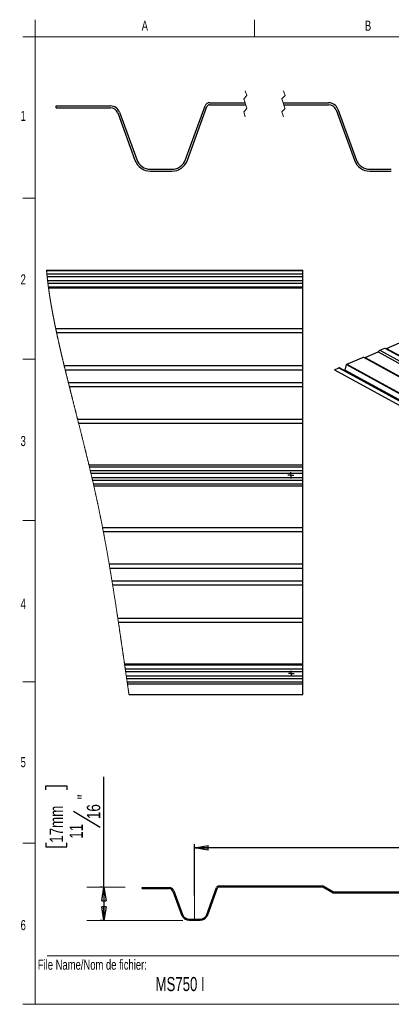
# Model space of a CAD drawing. Header units: inches. Extents: x 0.5 to 18.5, y 0.4 to 10.7.
# Tile 1 of 4: x 0.5 to 4.3, y 0.5 to 10.7. Entities that reach past the tile are written whole.
import ezdxf

# ---------------------------------------------------------------- set-up
doc = ezdxf.new("R2010")
doc.units = ezdxf.units.IN
doc.header["$MEASUREMENT"] = 0
doc.linetypes.add('HIDDEN', pattern=[0.075, 0.05, -0.025])
doc.layers.add('FORMAT', color=7, linetype='Continuous')
doc.styles.add('SLDTEXTSTYLE0', font='TXT', dxfattribs={"width": 0.7})
doc.styles.add('SLDTEXTSTYLE3', font='TXT', dxfattribs={"width": 0.75})
doc.dimstyles.new('SLDDIMSTYLE0', dxfattribs={"dimtxt": 0.137795, "dimasz": 0.14, "dimexe": 0, "dimexo": 0.0625, "dimgap": 0.034449, "dimtad": 1, "dimdec": 6, "dimlfac": 2, "dimrnd": 1e-09, "dimzin": 12, "dimdsep": 46, "dimlunit": 5, "dimtxsty": 'SLDTEXTSTYLE3', "dimblk1": 'CLOSED', "dimblk2": 'CLOSED', "dimsah": 1, "dimcen": 0.09, "dimadec": 0, "dimazin": 3, "dimtfac": 1, "dimtdec": 3, "dimtofl": 0, "dimtmove": 0, "dimatfit": 3, "dimldrblk": 'CLOSED', "dimfxl": 1, "dimfrac": 2, "dimtolj": 1, "dimtzin": 12, "dimarcsym": 0})

# ---------------------------------------------------------------- blocks, each defined once
blk = doc.blocks.new('_CLOSED')
at = {"color": 0, "linetype": 'ByBlock', "lineweight": -2}
for p, q in [((-1, 0.166667), (0, 0)), ((-1, 0.166667), (-1, -0.166667)), ((0, 0), (-1, -0.166667)), ((0, 0), (-1, 0))]:
    blk.add_line(p, q, dxfattribs=at)
blk = doc.blocks.new('_D')
at = {"layer": 'FORMAT'}
for p, q in [((6.753, 2.737), (6.711, 2.737)), ((6.711, 2.737), (6.711, 2.518)), ((7.403, 2.737), (7.445, 2.737)), ((7.445, 2.737), (7.445, 2.518)), ((6.711, 2.518), (6.753, 2.518)), ((7.183, 2.45), (7.018, 2.174)), ((7.445, 2.518), (7.403, 2.518)), ((2.276, 1.642), (2.276, 2.173)), ((12.495, 1.642), (12.495, 2.173)), ((12.495, 2.134), (2.276, 2.134))]:
    blk.add_line(p, q, dxfattribs=at)
at = {"layer": 'FORMAT', "xscale": 0.14, "yscale": 0.14, "rotation": 180.0000000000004}
blk.add_blockref('_CLOSED', (2.276, 2.134), dxfattribs=at)
at = {"layer": 'FORMAT', "xscale": 0.14, "yscale": 0.14}
blk.add_blockref('_CLOSED', (12.495, 2.134), dxfattribs=at)
at = {"layer": 'FORMAT', "attachment_point": 1, "style": 'SLDTEXTSTYLE3'}
for s, insert, char_height in [('519mm', (6.753, 2.696), 0.1378), ('7', (6.999, 2.49), 0.138), ('20', (6.795, 2.407), 0.1378), ('"', (7.304, 2.409), 0.138), ('16', (7.1, 2.311), 0.1378)]:
    blk.add_mtext(s, dxfattribs=dict(at, insert=insert, char_height=char_height))
blk = doc.blocks.new('_D_1')
at = {"layer": 'FORMAT'}
for p, q in [((1.339, 1.727), (1.339, 2.869)), ((0.736, 2.734), (0.736, 2.776)), ((0.736, 2.776), (0.955, 2.776)), ((0.955, 2.776), (0.955, 2.734)), ((1.023, 2.515), (1.299, 2.349)), ((0.736, 2.186), (0.736, 2.144)), ((0.736, 2.144), (0.955, 2.144)), ((0.955, 2.144), (0.955, 2.186)), ((1.321, 1.727), (1.3, 1.727)), ((1.339, 1.727), (1.339, 1.383)), ((1.321, 1.383), (1.3, 1.383))]:
    blk.add_line(p, q, dxfattribs=at)
at = {"layer": 'FORMAT', "xscale": 0.14, "yscale": 0.14}
for p, rotation in [((1.339, 1.727), 90.0000000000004), ((1.339, 1.383), 270.0000000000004)]:
    blk.add_blockref('_CLOSED', p, dxfattribs=dict(at, rotation=rotation))
at = {"layer": 'FORMAT', "attachment_point": 1, "rotation": 90, "style": 'SLDTEXTSTYLE3'}
for s, insert, char_height in [('17mm', (0.777, 2.186), 0.1378), ('"', (1.064, 2.636), 0.138), ('16', (1.162, 2.432), 0.1378), ('11', (0.983, 2.228), 0.1378)]:
    blk.add_mtext(s, dxfattribs=dict(at, insert=insert, char_height=char_height))
blk = doc.blocks.new('SW_CENTERMARKSYMBOL_0')
at = {"layer": 'FORMAT', "color": 0}
for p, q in [((-0.02, 0), (-0.03, 0)), ((0, 0), (-0.02, 0)), ((0, 0.02), (0, 0.03)), ((0, 0), (0, 0.02)), ((0, 0), (0, -0.02)), ((0, 0), (0.02, 0)), ((0.02, 0), (0.03, 0)), ((0, -0.02), (0, -0.03))]:
    blk.add_line(p, q, dxfattribs=at)
blk = doc.blocks.new('SW_CENTERMARKSYMBOL_1')
at = {"layer": 'FORMAT', "color": 0}
for p, q in [((-0.02, 0), (-0.032, 0)), ((0, 0), (-0.02, 0)), ((0, 0.02), (0, 0.032)), ((0, 0), (0, 0.02)), ((0, 0), (0, -0.02)), ((0, 0), (0.02, 0)), ((0.02, 0), (0.032, 0)), ((0, -0.02), (0, -0.032))]:
    blk.add_line(p, q, dxfattribs=at)

msp = doc.modelspace()

# ---------------------------------------------------------------- linework, layer by layer
at = {"color": 7, "linetype": 'Continuous', "lineweight": 18}
for p, q in [((0.6262516, 10.51707317), (0.6262516, 10.69394495)), ((2.89708494, 10.51707317), (2.89708494, 10.69394495)), ((0.5012516, 10.51707317), (0.6262516, 10.51707317)), ((14.2512516, 10.51707317), (0.6262516, 10.51707317)), ((0.6262516, 10.51707317), (0.6262516, 0.51707317)), ((0.5012516, 8.8504065), (0.6262516, 8.8504065)), ((0.5012516, 7.18373984), (0.6262516, 7.18373984)), ((0.5012516, 5.51707317), (0.6262516, 5.51707317)), ((0.5012516, 3.8504065), (0.6262516, 3.8504065)), ((0.5012516, 2.18373984), (0.6262516, 2.18373984)), ((0.7512516, 1.01707317), (14.1262516, 1.01707317)), ((0.6262516, 0.51707317), (0.5012516, 0.51707317)), ((14.2512516, 0.51707317), (0.6262516, 0.51707317))]:
    msp.add_line(p, q, dxfattribs=at)
at = {"color": 7, "linetype": 'HIDDEN', "lineweight": 18}
for p, q in [((2.81725541, 9.90966429), (2.78350541, 9.87591429)), ((2.78350541, 9.87591429), (2.81725541, 9.77466429)), ((2.80038041, 9.9602893), (2.81725541, 9.90966429)), ((3.21095619, 9.90966429), (3.17720619, 9.87591429)), ((3.17720619, 9.87591429), (3.21095619, 9.77466429)), ((3.19408119, 9.9602893), (3.21095619, 9.90966429)), ((2.81725541, 9.77466429), (2.78350541, 9.74091429)), ((3.21095619, 9.77466429), (3.17720619, 9.74091429)), ((2.78350541, 9.74091429), (2.80038041, 9.69028929)), ((3.17720619, 9.74091429), (3.19408119, 9.69028929))]:
    msp.add_line(p, q, dxfattribs=at)
at = {"color": 7, "linetype": 'Continuous', "lineweight": 25}
for p, q in [((0.84417121, 9.78239033), (0.84417121, 9.8023903)), ((0.84417121, 9.8023903), (1.40636269, 9.8023903)), ((0.84417121, 9.78239033), (1.40636269, 9.78239033)), ((2.18295489, 9.24742562), (2.38494541, 9.8023903)), ((2.20174913, 9.24058521), (2.40373965, 9.79554991)), ((2.431931, 9.8352893), (2.797047, 9.8352893)), ((2.431931, 9.81528926), (2.8037138, 9.81528926)), ((3.19074755, 9.8352893), (3.66160195, 9.8352893)), ((3.19741436, 9.81528926), (3.66160195, 9.81528926)), ((1.48153729, 9.7297519), (1.65957918, 9.24058521)), ((1.50033153, 9.73659228), (1.67837342, 9.24742562)), ((3.73833237, 9.76156192), (3.92795258, 9.24058521)), ((3.75712661, 9.76840238), (3.94674565, 9.24742562)), ((1.81932667, 9.14872864), (2.04200164, 9.14872864)), ((1.81932667, 9.12872864), (2.04200164, 9.12872864)), ((4.08770007, 9.14872864), (4.31037387, 9.14872864)), ((4.08770007, 9.12872864), (4.31037387, 9.12872864)), ((0.74486253, 8.10508174), (3.39359512, 8.10508174)), ((0.74518255, 8.10132315), (3.39359512, 8.10132315)), ((0.74827279, 8.06742345), (3.39359512, 8.06742345)), ((3.39359512, 8.10132315), (3.39359512, 8.10508174)), ((3.39359512, 8.06742345), (3.39359512, 8.10132315)), ((3.39359512, 8.03923254), (3.39359512, 8.06742345)), ((0.75111134, 8.03923254), (3.39359512, 8.03923254)), ((0.75550308, 7.9995076), (3.39359512, 7.9995076)), ((0.75888356, 7.97131697), (3.39359512, 7.97131697)), ((3.39359512, 7.9995076), (3.39359512, 8.03923254)), ((3.39359512, 7.97131697), (3.39359512, 7.9995076)), ((3.39359512, 7.93315636), (3.39359512, 7.97131697)), ((0.76378891, 7.93315636), (3.39359512, 7.93315636)), ((0.76505258, 7.92375954), (3.39359512, 7.92375954)), ((3.39359512, 7.92375954), (3.39359512, 7.93315636)), ((3.39359512, 7.50332034), (3.39359512, 7.92375954)), ((0.83935423, 7.50332034), (3.39359512, 7.50332034)), ((0.8483291, 7.4609679), (3.39359512, 7.4609679)), ((3.39359512, 7.4609679), (3.39359512, 7.50332034)), ((3.39359512, 7.11906244), (3.39359512, 7.4609679)), ((4.26083922, 7.29617724), (4.3936295, 7.35254124)), ((4.03872483, 7.20189884), (4.17438533, 7.25948113)), ((4.17438533, 7.25948113), (4.19049054, 7.27748977)), ((4.17438533, 7.25948113), (8.92776339, 4.65167857)), ((4.19049054, 7.27748977), (4.24286522, 7.29972066)), ((4.19049054, 7.27748977), (8.9438686, 4.66968721)), ((4.24286522, 7.29972066), (8.99624328, 4.6919181)), ((4.24286522, 7.29972066), (4.26083922, 7.29617724)), ((4.26083922, 7.29617724), (9.01421728, 4.68837468)), ((3.83449408, 7.07266293), (3.84628178, 7.12838092)), ((3.84628178, 7.12838092), (8.59965984, 4.52057836)), ((3.84975883, 7.13286321), (4.02098591, 7.20554204)), ((3.84975883, 7.13286321), (8.60313689, 4.52506066)), ((4.02098591, 7.20554204), (8.77436397, 4.59773949)), ((4.02098591, 7.20554204), (4.03872483, 7.20189884)), ((4.03872483, 7.20189884), (8.79210288, 4.59409629)), ((0.92694621, 7.11906244), (3.39359512, 7.11906244)), ((0.937398, 7.07611754), (3.39359512, 7.07611754)), ((3.39359512, 7.07611754), (3.39359512, 7.11906244)), ((3.39359512, 6.94411753), (3.39359512, 7.07611754)), ((3.72401273, 7.07648275), (3.76862571, 7.09541912)), ((3.72401273, 7.07648275), (8.47739078, 4.4686802)), ((3.72416558, 7.07471996), (3.72401273, 7.07648275)), ((3.72416558, 7.07471996), (8.47754364, 4.46691741)), ((3.76862571, 7.09541912), (8.52200376, 4.48761657)), ((8.52757793, 4.48756988), (3.77419987, 7.09537243)), ((3.83449408, 7.07266293), (8.58787214, 4.46486037)), ((0.97003756, 6.94411753), (3.39359512, 6.94411753)), ((3.39359512, 6.90117263), (3.39359512, 6.94411753)), ((0.98078854, 6.90117263), (3.39359512, 6.90117263)), ((3.39359512, 6.56650098), (3.39359512, 6.90117263)), ((1.0655408, 6.56650098), (3.39359512, 6.56650098)), ((1.07627022, 6.52414854), (3.39359512, 6.52414854)), ((3.39359512, 6.52414854), (3.39359512, 6.56650098)), ((3.39359512, 6.0926046), (3.39359512, 6.52414854)), ((1.18305303, 6.0926046), (3.39359512, 6.0926046)), ((1.18761299, 6.07349971), (3.39359512, 6.07349971)), ((1.19660781, 6.03557572), (3.39359512, 6.03557572)), ((1.20324352, 6.00738494), (3.39359512, 6.00738494)), ((3.39359512, 6.07349971), (3.39359512, 6.0926046)), ((3.39359512, 6.03557572), (3.39359512, 6.07349971)), ((3.39359512, 6.00738494), (3.39359512, 6.03557572)), ((3.39359512, 5.96285015), (3.39359512, 6.00738494)), ((1.21363341, 5.96285015), (3.39359512, 5.96285015)), ((1.22014885, 5.93465937), (3.39359512, 5.93465937)), ((3.39359512, 5.93465937), (3.39359512, 5.96285015)), ((3.39359512, 5.89673536), (3.39359512, 5.93465937)), ((1.22883523, 5.89673536), (3.39359512, 5.89673536)), ((1.23317564, 5.87763048), (3.39359512, 5.87763048)), ((3.39359512, 5.87763048), (3.39359512, 5.89673536)), ((3.39359512, 5.44608656), (3.39359512, 5.87763048)), ((1.32391183, 5.44608656), (3.39359512, 5.44608656)), ((1.33204851, 5.40373404), (3.39359512, 5.40373404)), ((3.39359512, 5.40373404), (3.39359512, 5.44608656)), ((3.39359512, 5.06906247), (3.39359512, 5.40373404)), ((1.39236565, 5.06906247), (3.39359512, 5.06906247)), ((1.39965578, 5.0261175), (3.39359512, 5.0261175)), ((3.39359512, 5.0261175), (3.39359512, 5.06906247)), ((3.39359512, 4.89411748), (3.39359512, 5.0261175)), ((1.42152485, 4.89411748), (3.39359512, 4.89411748)), ((3.39359512, 4.85117259), (3.39359512, 4.89411748)), ((1.42847809, 4.85117259), (3.39359512, 4.85117259)), ((3.39359512, 4.50926713), (3.39359512, 4.85117259)), ((1.48156465, 4.50926713), (3.39359512, 4.50926713)), ((3.39359512, 4.46691468), (3.39359512, 4.50926713)), ((1.48791656, 4.46691468), (3.39359512, 4.46691468)), ((3.39359512, 4.03537075), (3.39359512, 4.46691468)), ((1.5512352, 4.03537075), (3.39359512, 4.03537075)), ((1.55260359, 4.02597392), (3.39359512, 4.02597392)), ((1.55849101, 3.98557579), (3.39359512, 3.98557579)), ((3.39359512, 4.02597392), (3.39359512, 4.03537075)), ((3.39359512, 3.98557579), (3.39359512, 4.02597392)), ((3.39359512, 3.95738488), (3.39359512, 3.98557579)), ((1.56260511, 3.95738488), (3.39359512, 3.95738488)), ((1.56911806, 3.91285006), (3.39359512, 3.91285006)), ((1.57325167, 3.88465944), (3.39359512, 3.88465944)), ((3.39359512, 3.91285006), (3.39359512, 3.95738488)), ((3.39359512, 3.88465944), (3.39359512, 3.91285006)), ((3.39359512, 3.8490508), (3.39359512, 3.88465944)), ((1.57848746, 3.8490508), (3.39359512, 3.8490508)), ((1.5812584, 3.83025715), (3.39359512, 3.83025715)), ((3.39359512, 3.83025715), (3.39359512, 3.8490508)), ((3.39359512, 3.71781908), (3.39359512, 3.83025715)), ((1.5979763, 3.71781908), (3.39359512, 3.71781908)), ((2.52685453, 1.74008686), (3.60571435, 1.74008686)), ((2.52685453, 1.73008686), (3.60303486, 1.73008686)), ((3.60303486, 1.73008686), (3.70891602, 1.66895635)), ((3.60571435, 1.74008686), (3.71159551, 1.67895635)), ((1.73297491, 1.71363737), (1.73297491, 1.72363737)), ((1.73297491, 1.72363737), (2.01407036, 1.72363737)), ((1.73297491, 1.71363737), (2.01407036, 1.71363737)), ((2.05165806, 1.68731817), (2.14067912, 1.44273482)), ((2.06105499, 1.69073837), (2.15007605, 1.44615502)), ((2.4023669, 1.44615502), (2.50336222, 1.72363737)), ((2.41176383, 1.44273482), (2.51275914, 1.72021717)), ((3.70891602, 1.66895635), (4.56900647, 1.66895635)), ((3.71159551, 1.67895635), (4.56635908, 1.67895635)), ((2.22055299, 1.39680654), (2.33188996, 1.39680654)), ((2.22055299, 1.38680654), (2.33188996, 1.38680654))]:
    msp.add_line(p, q, dxfattribs=at)
at = {"color": 7, "linetype": 'Continuous', "lineweight": 18, "flags": 128}
for points in [[(0.74486253, 8.10508174), (0.74502181, 8.1032031), (0.74518255, 8.10132315), (0.74538598, 8.0989617), (0.74559131, 8.09659849), (0.74579869, 8.09423322), (0.74600799, 8.09186664), (0.74621918, 8.08949829), (0.74643243, 8.08712818), (0.74664744, 8.08475617), (0.74686451, 8.08238254), (0.74709389, 8.07989408), (0.74732548, 8.07740371), (0.74755911, 8.07491158), (0.74779495, 8.07241725), (0.74803284, 8.06992145), (0.74827279, 8.06742345), (0.74852652, 8.06480225), (0.74878274, 8.06217886), (0.74904116, 8.0595537), (0.74930193, 8.05692635), (0.74956476, 8.05429694), (0.74983007, 8.05166547), (0.75008234, 8.04918243), (0.75033666, 8.04669793), (0.75059273, 8.04421108), (0.75085101, 8.04172276), (0.75111134, 8.03923254), (0.75137211, 8.03675419), (0.75163493, 8.03427423), (0.75189966, 8.03179252), (0.75216645, 8.02930874), (0.75243514, 8.02682351), (0.75270089, 8.0243808), (0.75296856, 8.02193634), (0.75323813, 8.01949026), (0.75350961, 8.01704227), (0.75378856, 8.01454281), (0.75406943, 8.01204129), (0.75435234, 8.00953816), (0.75463702, 8.00703312), (0.7549239, 8.00452647), (0.75521253, 8.00201791), (0.75550308, 7.9995076), (0.75580843, 7.99688596), (0.75611599, 7.99426227), (0.75642545, 7.99163653), (0.75673711, 7.98900902), (0.75705083, 7.98637932), (0.75736675, 7.98374815), (0.75766638, 7.98126541), (0.75796793, 7.97878075), (0.75827138, 7.97629449), (0.75857644, 7.97380661), (0.75888356, 7.97131697), (0.75917879, 7.96893514), (0.75947579, 7.96655168), (0.7597744, 7.96416676), (0.76007477, 7.96178023), (0.76037661, 7.95939209), (0.76067478, 7.95704515), (0.76097456, 7.95469675), (0.76127596, 7.95234674), (0.76157897, 7.94999541), (0.76194152, 7.94719425), (0.76230657, 7.94439075), (0.76267382, 7.94158534), (0.76304327, 7.93877774), (0.76341506, 7.93596822), (0.76378891, 7.93315636), (0.76410263, 7.93080928), (0.76441781, 7.92846074), (0.76473446, 7.92611087), (0.76505258, 7.92375954), (0.76538859, 7.92128853), (0.76572606, 7.9188159), (0.76606545, 7.91634152), (0.7664063, 7.91386581), (0.76674905, 7.91138849), (0.76708711, 7.90895371), (0.76742679, 7.90651731), (0.76776823, 7.90407974), (0.76811128, 7.90164041), (0.76852164, 7.89873424), (0.76893436, 7.89582631), (0.76934928, 7.89291604), (0.76976639, 7.89000342), (0.77018585, 7.88708889), (0.77060766, 7.88417202), (0.77103167, 7.88125324), (0.77145788, 7.87833197), (0.77188629, 7.87540879), (0.77231704, 7.87248341), (0.77274985, 7.86955598), (0.773185, 7.8666262), (0.77359728, 7.863862), (0.77401146, 7.8610959), (0.77442784, 7.85832789), (0.77484599, 7.85555798), (0.77526603, 7.85278616), (0.7757138, 7.8498442), (0.77616377, 7.84690035), (0.77661579, 7.84395414), (0.77707001, 7.84100588), (0.77752643, 7.83805557), (0.77798506, 7.83510305), (0.77841948, 7.8323173), (0.77885581, 7.82952979), (0.77929389, 7.82674036), (0.77973404, 7.82394904), (0.78017608, 7.8211558), (0.78062004, 7.81836066), (0.78106575, 7.81556376), (0.78151352, 7.81276495), (0.78196305, 7.80996424), (0.78241448, 7.80716176), (0.78285976, 7.8044074), (0.78330679, 7.80165127), (0.78375574, 7.79889338), (0.78420629, 7.79613373), (0.78469498, 7.79315159), (0.78518572, 7.7901674), (0.78567851, 7.78718115), (0.78617351, 7.78419271), (0.78667041, 7.78120221), (0.78716951, 7.77820966), (0.78764192, 7.77538636), (0.78811609, 7.77256115), (0.78859216, 7.76973404), (0.78906999, 7.76690502), (0.78954974, 7.76407424), (0.79003138, 7.76124169), (0.79051464, 7.75840739), (0.79099981, 7.75557104), (0.79148674, 7.75273307), (0.79197543, 7.7498932), (0.79245722, 7.74710216), (0.79294063, 7.74430952), (0.7934258, 7.74151511), (0.79391272, 7.73871894), (0.79441021, 7.73587012), (0.79490946, 7.73301939), (0.79541047, 7.73016691), (0.79591324, 7.72731266), (0.79641776, 7.7244568), (0.7969151, 7.72164993), (0.79741391, 7.71884129), (0.79791463, 7.71603119), (0.79841695, 7.71321918), (0.79893116, 7.71034792), (0.79944727, 7.70747505), (0.79996486, 7.70460027), (0.80048449, 7.70172373), (0.80100559, 7.69884543), (0.80152845, 7.69596522), (0.80205322, 7.6930834), (0.8026101, 7.69003145), (0.80316919, 7.68697759), (0.80373004, 7.68392168), (0.80429294, 7.68086386), (0.80485745, 7.67780399), (0.80542417, 7.67474221), (0.80596008, 7.6718535), (0.80649775, 7.66896317), (0.80703689, 7.66607094), (0.80757779, 7.66317695), (0.80812045, 7.66028119), (0.80866473, 7.65738383), (0.80921061, 7.65448455), (0.80975812, 7.65158352), (0.81030738, 7.64868087), (0.81085825, 7.64577632), (0.81140076, 7.64292207), (0.81194489, 7.64006607), (0.81249063, 7.6372083), (0.81303784, 7.63434907), (0.81359678, 7.63143601), (0.81415718, 7.62852119), (0.8147192, 7.62560461), (0.81528298, 7.62268642), (0.81584823, 7.61976632), (0.81640497, 7.61689682), (0.81696318, 7.6140257), (0.81752285, 7.61115283), (0.81808429, 7.60827834), (0.81865863, 7.60534343), (0.81923458, 7.6024069), (0.819812, 7.59946847), (0.82039103, 7.59652857), (0.82097168, 7.59358676), (0.82155379, 7.5906432), (0.82213767, 7.58769802), (0.82272169, 7.58475753), (0.82330732, 7.58181543), (0.82389442, 7.57887143), (0.82448299, 7.57592596), (0.82507316, 7.57297872), (0.82565425, 7.57008238), (0.82623695, 7.56718443), (0.82682097, 7.56428486), (0.82740646, 7.56138368), (0.82810546, 7.55792782), (0.82880638, 7.5544696), (0.82950949, 7.55100904), (0.83021451, 7.54754628), (0.83092158, 7.54408118), (0.83163085, 7.54061372), (0.83234188, 7.53714407), (0.83305526, 7.53367207), (0.8337704, 7.53019787), (0.83448759, 7.52672132), (0.83520669, 7.52324258), (0.83592799, 7.51976148), (0.83660983, 7.51647722), (0.83729329, 7.51319119), (0.83797851, 7.50990281), (0.83866549, 7.50661253), (0.83935423, 7.50332034), (0.84006203, 7.49994411), (0.8407716, 7.49656583), (0.84148278, 7.4931855), (0.84219601, 7.48980296), (0.84291085, 7.48641838), (0.84362746, 7.48303188), (0.84434597, 7.47964304), (0.84500611, 7.47653492), (0.84566786, 7.47342503), (0.84633093, 7.47031339), (0.84699547, 7.46719998), (0.84766162, 7.46408482), (0.8483291, 7.4609679), (0.84911507, 7.4573045), (0.8499031, 7.45363861), (0.85069319, 7.44997037), (0.85148518, 7.44629964), (0.85227922, 7.44262656), (0.85306095, 7.43901684), (0.85384458, 7.43540478), (0.85463012, 7.43179051), (0.85541756, 7.4281739), (0.85622305, 7.42448117), (0.85703029, 7.42078609), (0.85783973, 7.41708867), (0.85865094, 7.41338861), (0.85946419, 7.40968649), (0.86027921, 7.40598203), (0.86109628, 7.40227492), (0.86191526, 7.39856576), (0.86273614, 7.39485411), (0.86355864, 7.39114012), (0.86438334, 7.38742392), (0.86520979, 7.38370538), (0.86603816, 7.37998434), (0.86686828, 7.3762611), (0.86763094, 7.37284601), (0.86839506, 7.36942901), (0.86916066, 7.3660101), (0.86992801, 7.36258929), (0.87069682, 7.35916657), (0.87146711, 7.35574165), (0.87230911, 7.35200345), (0.87315288, 7.34826291), (0.87399855, 7.34452002), (0.87484598, 7.34077478), (0.87569517, 7.33702734), (0.87654612, 7.33327771), (0.87739883, 7.32952558), (0.87818202, 7.32608423), (0.87896668, 7.32264112), (0.8797528, 7.31919581), (0.88054039, 7.31574889), (0.88132945, 7.31229992), (0.88211983, 7.30884904), (0.88291182, 7.30539625), (0.88370513, 7.30194156), (0.88449976, 7.29848511), (0.885296, 7.2950266), (0.88609342, 7.29156633), (0.88689245, 7.28810416), (0.88764704, 7.28483808), (0.88840295, 7.28157038), (0.88915989, 7.27830093), (0.8899183, 7.27503), (0.89067773, 7.27175718), (0.89155816, 7.26796853), (0.89243991, 7.26417768), (0.89332356, 7.26038463), (0.89420869, 7.25658923), (0.89509542, 7.25279163), (0.89598377, 7.24899199), (0.89687374, 7.24519014), (0.89769081, 7.24170318), (0.89850934, 7.23821431), (0.89932905, 7.23472354), (0.90015008, 7.231231), (0.90097243, 7.22773656), (0.90179611, 7.22424051), (0.9026211, 7.22074241), (0.90344741, 7.21724269), (0.90427489, 7.21374106), (0.90510355, 7.21023753), (0.90593367, 7.20673223), (0.90676497, 7.20322518), (0.90774645, 7.19908938), (0.9087294, 7.19495122), (0.90971425, 7.19081058), (0.91070087, 7.18666744), (0.91170699, 7.18244642), (0.91271487, 7.17822262), (0.91372451, 7.17399647), (0.91473592, 7.16976767), (0.91574908, 7.16553624), (0.91674581, 7.161378), (0.91774431, 7.15721711), (0.91874412, 7.15305403), (0.91974584, 7.1488883), (0.92076942, 7.14463502), (0.92179475, 7.14037931), (0.92282185, 7.13612097), (0.92385056, 7.13186021), (0.92488088, 7.1275968), (0.92591267, 7.1233309), (0.92694621, 7.11906244), (0.92791508, 7.11506494), (0.92888527, 7.11106509), (0.92985693, 7.10706312), (0.9308299, 7.10305909), (0.9318042, 7.09905264), (0.93277996, 7.09504414), (0.93370131, 7.09126275), (0.93462369, 7.08747924), (0.93554724, 7.08369403), (0.93647196, 7.07990678), (0.937398, 7.07611754), (0.9383349, 7.07228585), (0.93927326, 7.06845224), (0.94021265, 7.06461666), (0.94115321, 7.0607791), (0.9420948, 7.05693963), (0.94303771, 7.05309818), (0.94415046, 7.04856836), (0.94526482, 7.04403568), (0.94638064, 7.03950043), (0.94749808, 7.0349624), (0.94849702, 7.0309085), (0.94949727, 7.02685234), (0.9504987, 7.02279405), (0.9515013, 7.01873363), (0.95250523, 7.01467115), (0.95351032, 7.01060655), (0.95451644, 7.00653983), (0.95552388, 7.00247097), (0.95667652, 6.99781825), (0.95783078, 6.99316288), (0.9589865, 6.9885048), (0.96014368, 6.98384394), (0.96130234, 6.97918036), (0.96246246, 6.97451406), (0.96362404, 6.96984506), (0.96469001, 6.96556281), (0.96575714, 6.96127828), (0.96682545, 6.95699141), (0.96789493, 6.95270234), (0.96896573, 6.94841107), (0.97003756, 6.94411753), (0.97123625, 6.93931865), (0.97243626, 6.93451706), (0.97363774, 6.92971268), (0.97484054, 6.92490552), (0.97604481, 6.92009556), (0.97722869, 6.91536885), (0.97841418, 6.91063941), (0.9796007, 6.90590734), (0.98078854, 6.90117263), (0.98194778, 6.896554), (0.98310819, 6.89193281), (0.98426993, 6.88730912), (0.98543269, 6.88268302), (0.98659662, 6.87805434), (0.98776158, 6.87342325), (0.98892786, 6.86878966), (0.98999793, 6.86454005), (0.99106858, 6.86028838), (0.99214041, 6.85603458), (0.99321312, 6.85177873), (0.9942867, 6.84752082), (0.99536117, 6.84326094), (0.99643652, 6.83899893), (0.99751275, 6.83473486), (0.99858971, 6.83046882), (0.99966769, 6.82620065), (1.00074627, 6.82193057), (1.00182587, 6.81765837), (1.00309922, 6.81262072), (1.00437373, 6.80758028), (1.00564928, 6.80253699), (1.006926, 6.79749091), (1.00822692, 6.7923503), (1.00952901, 6.78720676), (1.01083213, 6.78206043), (1.01213627, 6.77691117), (1.01344144, 6.77175905), (1.01472447, 6.76669625), (1.01600837, 6.76163059), (1.0172933, 6.75656229), (1.01857912, 6.7514912), (1.01989206, 6.74631393), (1.02120603, 6.74113372), (1.02252103, 6.73595073), (1.02383676, 6.73076495), (1.02515352, 6.72557638), (1.02647116, 6.72038503), (1.02778953, 6.71519089), (1.02910599, 6.71000525), (1.03042334, 6.70481698), (1.03174142, 6.69962592), (1.03306038, 6.69443207), (1.03438007, 6.68923559), (1.03567703, 6.68412915), (1.03697457, 6.67902015), (1.03827285, 6.67390851), (1.03957186, 6.6687943), (1.04089815, 6.66357303), (1.04222503, 6.65834904), (1.04355264, 6.65312242), (1.04488084, 6.647893), (1.04620977, 6.64266102), (1.04753929, 6.63742633), (1.04886939, 6.63218892), (1.05020008, 6.62694895), (1.05153151, 6.62170634), (1.05286323, 6.61646109), (1.05419568, 6.61121319), (1.05552857, 6.60596259), (1.05686205, 6.60070949), (1.05819597, 6.59545375), (1.05941915, 6.59063375), (1.06064278, 6.58581148), (1.0618667, 6.58098708), (1.06309106, 6.57616056), (1.06431571, 6.57133183), (1.0655408, 6.56650098), (1.06688073, 6.56121584), (1.0682211, 6.55592813), (1.06956191, 6.55063792), (1.07090287, 6.54534507), (1.07224427, 6.54004974), (1.07358596, 6.53475183), (1.07492795, 6.52945143), (1.07627022, 6.52414854), (1.07759006, 6.51893269), (1.07891019, 6.51371439), (1.08023047, 6.5084937), (1.0815509, 6.50327063), (1.08287161, 6.49804511), (1.08419262, 6.49281723), (1.08551364, 6.48758698), (1.08683479, 6.48235438), (1.08821902, 6.47687006), (1.08960339, 6.47138314), (1.09098791, 6.46589365), (1.09237242, 6.46040164), (1.09375694, 6.45490698), (1.09514161, 6.44940983), (1.09652627, 6.44391015), (1.09791108, 6.4384079), (1.0992956, 6.43290313), (1.10068026, 6.42739586), (1.10206493, 6.42188606), (1.10344959, 6.4163738), (1.10475491, 6.41117423), (1.10606023, 6.40597243), (1.1073654, 6.40076843), (1.10867042, 6.39556226), (1.1099753, 6.39035389), (1.11135923, 6.38482752), (1.11274302, 6.37929866), (1.11412636, 6.37376737), (1.1155097, 6.3682337), (1.11689275, 6.36269754), (1.11827551, 6.35715903), (1.11957907, 6.35193479), (1.12088233, 6.34670842), (1.12218531, 6.34147992), (1.12348813, 6.3362493), (1.12479052, 6.33101662), (1.12624382, 6.32517404), (1.12769654, 6.31932889), (1.12914896, 6.31348117), (1.1306008, 6.30763085), (1.13205234, 6.30177789), (1.13350315, 6.29592244), (1.13495352, 6.29006442), (1.13640345, 6.28420384), (1.13778078, 6.27863218), (1.13915752, 6.27305825), (1.14053368, 6.26748201), (1.1419094, 6.2619035), (1.14328453, 6.25632279), (1.14465907, 6.2507398), (1.14595442, 6.2454738), (1.14724918, 6.24020581), (1.14854349, 6.23493585), (1.14983723, 6.2296639), (1.15113023, 6.22439001), (1.15257268, 6.21850165), (1.15401425, 6.21261089), (1.15545508, 6.20671769), (1.15689504, 6.20082207), (1.15833412, 6.19492408), (1.15977231, 6.18902373), (1.16120963, 6.18312096), (1.16264607, 6.17721585), (1.16408162, 6.17130838), (1.16551601, 6.16539855), (1.16694951, 6.1594864), (1.16838199, 6.15357191), (1.16981358, 6.14765512), (1.17124401, 6.14173601), (1.17267326, 6.13581462), (1.17410163, 6.12989093), (1.17559673, 6.12368273), (1.17709066, 6.11747204), (1.17858327, 6.11125887), (1.18007456, 6.10504322), (1.18156453, 6.09882514), (1.18305303, 6.0926046), (1.18457453, 6.08623883), (1.18609442, 6.07987053), (1.18761299, 6.07349971), (1.18911587, 6.06718513), (1.19061742, 6.06086811), (1.19211736, 6.05454864), (1.19361584, 6.04822674), (1.19511256, 6.04190243), (1.19660781, 6.03557572), (1.19793776, 6.02994132), (1.19926611, 6.02430503), (1.20059328, 6.01866687), (1.20191898, 6.01302683), (1.20324352, 6.00738494), (1.20473319, 6.00102977), (1.20622126, 5.99467228), (1.20770741, 5.98831245), (1.20919166, 5.98195032), (1.21067415, 5.97558588), (1.21215473, 5.96921915), (1.21363341, 5.96285015), (1.21493961, 5.9572155), (1.21624419, 5.95157909), (1.21754746, 5.94594093), (1.21884896, 5.94030102), (1.22014885, 5.93465937), (1.22160172, 5.92834406), (1.22305253, 5.92202658), (1.22450128, 5.91570697), (1.22594799, 5.90938522), (1.22739278, 5.90306135), (1.22883523, 5.89673536), (1.23028428, 5.89036918), (1.23173113, 5.88400088), (1.23317564, 5.87763048), (1.23446717, 5.87192575), (1.23575665, 5.86621936), (1.23704437, 5.86051131), (1.23833032, 5.85480161), (1.23961423, 5.84909027), (1.24089637, 5.8433773), (1.24217661, 5.8376627), (1.24358269, 5.83137479), (1.24498627, 5.82508493), (1.24638766, 5.81879314), (1.24778655, 5.81249942), (1.24918309, 5.80620379), (1.25034483, 5.80095599), (1.25150509, 5.79570688), (1.25266345, 5.79045646), (1.25382005, 5.78520474), (1.25497519, 5.77995172), (1.25612827, 5.77469742), (1.25748506, 5.76850322), (1.25883951, 5.76230724), (1.26019118, 5.75610951), (1.2615405, 5.74991005), (1.26268331, 5.74464852), (1.26382436, 5.73938574), (1.26496336, 5.73412175), (1.2661006, 5.72885652), (1.26723594, 5.72359007), (1.26836922, 5.7183224), (1.2694362, 5.71335463), (1.27050129, 5.70838581), (1.27156475, 5.7034159), (1.27262646, 5.69844495), (1.27368626, 5.69347293), (1.27486706, 5.68792256), (1.27604566, 5.68237091), (1.27722206, 5.67681795), (1.27839626, 5.67126373), (1.27956797, 5.66570821), (1.28073762, 5.66015142), (1.28190478, 5.6545934), (1.28306974, 5.6490341)], [(1.28306974, 5.6490341), (1.28430759, 5.64311394), (1.28554251, 5.63719238), (1.28677508, 5.63126942), (1.28800472, 5.62534513), (1.28923202, 5.61941948), (1.29045667, 5.61349254), (1.29160887, 5.60790305), (1.29275887, 5.60231244), (1.29390652, 5.59672065), (1.29505183, 5.5911278), (1.29619494, 5.58553386), (1.2973357, 5.57993881), (1.29847426, 5.57434266), (1.29961062, 5.56874548), (1.30074463, 5.56314724), (1.3018763, 5.55754802), (1.30298567, 5.55204775), (1.30409284, 5.54654653), (1.30519797, 5.54104436), (1.30630089, 5.53554127), (1.3074217, 5.5299372), (1.30854031, 5.52433214), (1.30965673, 5.51872616), (1.31077094, 5.51311931), (1.31188295, 5.50751154), (1.31297297, 5.50200306), (1.31406093, 5.49649373), (1.31514669, 5.4909836), (1.31623054, 5.48547263), (1.31751797, 5.47891099), (1.31880261, 5.47234817), (1.32008431, 5.46578433), (1.32136294, 5.45921945), (1.32263878, 5.45265352), (1.32391183, 5.44608656), (1.32508148, 5.44003854), (1.32624864, 5.43398971), (1.32741346, 5.42794011), (1.32857578, 5.4218897), (1.32973575, 5.41583856), (1.33089338, 5.40978669), (1.33204851, 5.40373404), (1.33330015, 5.39716184), (1.33454885, 5.39058875), (1.33579477, 5.38401494), (1.3370379, 5.37744039), (1.3382784, 5.3708651), (1.33949396, 5.36440649), (1.34070688, 5.35794725), (1.3419173, 5.35148736), (1.34312494, 5.34502684), (1.34435458, 5.33843388), (1.34558158, 5.33184034), (1.34680579, 5.32524625), (1.34802736, 5.31865153), (1.3492463, 5.31205637), (1.35046259, 5.30546066), (1.35167609, 5.29886448), (1.35288696, 5.29226786), (1.35409548, 5.28567079), (1.35530107, 5.27907336), (1.35650416, 5.27247557), (1.35770461, 5.26587733), (1.35890257, 5.2592788), (1.36009789, 5.25267997), (1.36140981, 5.24542094), (1.36271865, 5.23816153), (1.36402441, 5.23090191), (1.36532708, 5.223642), (1.36662668, 5.21638193), (1.36780558, 5.20978172), (1.36898198, 5.20318135), (1.37015588, 5.19658084), (1.37132729, 5.18998026), (1.37249621, 5.1833796), (1.37366279, 5.17677902), (1.37482687, 5.17017829), (1.37610461, 5.16291756), (1.37737942, 5.15565691), (1.3786513, 5.14839627), (1.37992025, 5.14113584), (1.38118626, 5.13387548), (1.38244949, 5.12661527), (1.38370992, 5.11935535), (1.38496743, 5.11209566), (1.38622215, 5.10483618), (1.38747408, 5.097577), (1.38870108, 5.09044783), (1.38992529, 5.08331896), (1.39114687, 5.07619053), (1.39236565, 5.06906247), (1.39358722, 5.06190368), (1.39480616, 5.0547454), (1.39602245, 5.04758756), (1.39723625, 5.04043031), (1.39844726, 5.03327357), (1.39965578, 5.0261175), (1.40081986, 5.01921134), (1.40198145, 5.01230576), (1.40314054, 5.00540085), (1.40429743, 4.9984966), (1.40545198, 4.991593), (1.40660418, 4.98469014), (1.40768833, 4.97818247), (1.40877042, 4.97167546), (1.40985061, 4.96516918), (1.41092874, 4.95866356), (1.41200468, 4.95215875), (1.41320337, 4.94489994), (1.41439942, 4.937642), (1.41559313, 4.93038509), (1.41678434, 4.92312935), (1.41797306, 4.91587464), (1.41915944, 4.90862103), (1.42034332, 4.90136875), (1.42152485, 4.89411748), (1.42268951, 4.88695686), (1.42385169, 4.87979741), (1.42501166, 4.8726392), (1.42616943, 4.86548239), (1.42732486, 4.85832683), (1.42847809, 4.85117259), (1.42956708, 4.84440561), (1.43065386, 4.83763973), (1.43173889, 4.83087533), (1.43282186, 4.82411224), (1.43390293, 4.8173504), (1.43496273, 4.81071065), (1.43602077, 4.80407223), (1.43707676, 4.79743527), (1.43813114, 4.79079964), (1.43920502, 4.78403009), (1.44027699, 4.77726202), (1.44134721, 4.77049548), (1.44241537, 4.76373049), (1.44348177, 4.75696696), (1.44454641, 4.75020526), (1.44560914, 4.74344504), (1.44667012, 4.73668664), (1.44772919, 4.72992971), (1.44878635, 4.72317469), (1.44984189, 4.71642128), (1.45089568, 4.70966978), (1.45194771, 4.70291989), (1.45299783, 4.69617191), (1.4541512, 4.68875125), (1.45530223, 4.68133293), (1.45645135, 4.67391689), (1.45759842, 4.66650313), (1.45874358, 4.6590917), (1.4597827, 4.65235612), (1.46082006, 4.64562273), (1.4618561, 4.63889124), (1.46289038, 4.63216182), (1.4639229, 4.62543459), (1.46495396, 4.61870926), (1.4659834, 4.61198629), (1.46692558, 4.60582548), (1.46786658, 4.59966628), (1.46880626, 4.59350929), (1.46974433, 4.58735405), (1.47068137, 4.58120058), (1.47161724, 4.57504916), (1.47255165, 4.56889964), (1.47348487, 4.56275218), (1.47441678, 4.55660662), (1.47534752, 4.55046312), (1.47627694, 4.54432152), (1.47720503, 4.53818198), (1.47807915, 4.53239531), (1.4789521, 4.52661041), (1.47982417, 4.52082741), (1.48069492, 4.51504631), (1.48156465, 4.50926713), (1.48247558, 4.5032103), (1.4833852, 4.49715553), (1.4842935, 4.49110311), (1.48520106, 4.48505259), (1.4861073, 4.47900442), (1.48701266, 4.47295845), (1.48791656, 4.46691468), (1.48883762, 4.46075226), (1.48975765, 4.45459204), (1.49067636, 4.44843416), (1.49159419, 4.44227893), (1.49251099, 4.43612604), (1.49342647, 4.4299755), (1.49434093, 4.42382745), (1.49517838, 4.4181939), (1.49601481, 4.41256255), (1.49685036, 4.40693326), (1.49768518, 4.40130602), (1.49851912, 4.39568112), (1.49935218, 4.39005828), (1.50018435, 4.38443764), (1.50101565, 4.3788192), (1.50184621, 4.37320295), (1.50267575, 4.36758891), (1.50350455, 4.36197722), (1.50433262, 4.35636772), (1.50511274, 4.35108089), (1.50589197, 4.34579611), (1.50667061, 4.34051338), (1.50744852, 4.33523271), (1.5082257, 4.32995409), (1.50904922, 4.3243578), (1.50987187, 4.318764), (1.51069392, 4.31317254), (1.51151525, 4.30758343), (1.51233584, 4.30199682), (1.51315584, 4.29641255), (1.51392803, 4.29114962), (1.51469964, 4.2858889), (1.5154708, 4.28063052), (1.51624123, 4.27537419), (1.51701108, 4.27012021), (1.51778004, 4.26486843), (1.51854886, 4.25961885), (1.51931665, 4.25437177), (1.5200843, 4.24912673), (1.52085091, 4.24388405), (1.52160345, 4.23873728), (1.52235555, 4.23359286), (1.52310691, 4.22845049), (1.52385784, 4.22331047), (1.52466816, 4.21776243), (1.52547775, 4.21221688), (1.5262869, 4.20667426), (1.52709532, 4.20113414), (1.52790301, 4.19559695), (1.52871025, 4.1900624), (1.52947085, 4.1848467), (1.53023087, 4.17963335), (1.53099045, 4.17442249), (1.53174959, 4.16921412), (1.53250829, 4.1640084), (1.53326625, 4.15880502), (1.53402407, 4.15360413), (1.53478101, 4.14840603), (1.5355378, 4.14321028), (1.53629386, 4.13801716), (1.53703613, 4.13291938), (1.53777811, 4.12782395), (1.5385195, 4.12273115), (1.53926059, 4.11764085), (1.54001445, 4.1124605), (1.54076802, 4.10728308), (1.54152129, 4.10210815), (1.54227412, 4.09693572), (1.54302636, 4.09176622), (1.54376497, 4.08669161), (1.54450299, 4.08161964), (1.54524071, 4.07655031), (1.54597829, 4.07148348), (1.54673039, 4.06631618), (1.54748205, 4.06115152), (1.54823341, 4.05598979), (1.54898434, 4.0508307), (1.54973497, 4.04567455), (1.55048516, 4.04052133), (1.5512352, 4.03537075), (1.55191954, 4.03067116), (1.55260359, 4.02597392), (1.55326387, 4.02144022), (1.55392401, 4.01690886), (1.55458386, 4.01237984), (1.55524356, 4.00785303), (1.55590296, 4.00332841), (1.55655005, 3.99888696), (1.55719728, 3.9944477), (1.55784422, 3.9900105), (1.55849101, 3.98557579), (1.55917711, 3.98087093), (1.55986336, 3.97616855), (1.56054902, 3.97146882), (1.56123467, 3.96677158), (1.56191989, 3.96207698), (1.56260511, 3.95738488), (1.56333536, 3.95238507), (1.56406545, 3.94738849), (1.56479526, 3.94239454), (1.56552506, 3.93740368), (1.56625443, 3.9324159), (1.56697059, 3.92752008), (1.56768661, 3.92262719), (1.56840248, 3.91773723), (1.56911806, 3.91285006), (1.56980739, 3.9081449), (1.57049642, 3.90344223), (1.57118545, 3.89874235), (1.57187434, 3.89404526), (1.57256293, 3.88935081), (1.57325167, 3.88465944), (1.57390638, 3.8801995), (1.57456109, 3.87574206), (1.57521581, 3.87128696), (1.57587023, 3.86683466), (1.57652464, 3.86238469), (1.57717892, 3.85793752), (1.57783319, 3.85349284), (1.57848746, 3.8490508), (1.57918045, 3.84434798), (1.57987315, 3.8396481), (1.58056585, 3.83495101), (1.5812584, 3.83025715), (1.58191429, 3.82581584), (1.58256959, 3.82137746), (1.58322533, 3.81694158), (1.58388077, 3.81250834), (1.58453636, 3.80807788), (1.58519152, 3.80364992), (1.58584696, 3.79922489), (1.58650241, 3.79480265), (1.5871888, 3.79017273), (1.58787534, 3.78554589), (1.58856173, 3.78092184), (1.58924812, 3.77630101), (1.58993452, 3.77168312), (1.5906212, 3.76706845), (1.59130759, 3.76245657), (1.59199399, 3.75784806), (1.59268038, 3.75324249), (1.59336677, 3.74864), (1.59405316, 3.74404058), (1.59473955, 3.73944454), (1.59538693, 3.73511382), (1.59603417, 3.73078588), (1.59668169, 3.72646073), (1.59732878, 3.72213851), (1.5979763, 3.71781908)]]:
    msp.add_lwpolyline(points, dxfattribs=at)
at = {"color": 7, "linetype": 'Continuous', "lineweight": 25}
for centre, radius, start, end in [((1.40636103, 9.70238855), 0.10000175, 20.000685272, 89.99904717), ((1.4063635, 9.70239265), 0.07999767, 19.998805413, 90.000575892), ((2.43193066, 9.78528843), 0.05000088, 89.999608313, 159.999314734), ((2.43193035, 9.78528934), 0.02999992, 89.998753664, 160.00000937), ((3.66160188, 9.73363391), 0.10165539, 20.000164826, 89.999961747), ((3.66160222, 9.73363489), 0.08165437, 19.999693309, 90.000185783), ((1.81932724, 9.2987291), 0.17000046, 200.000110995, 269.999806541), ((1.81932908, 9.29873116), 0.15000252, 200.000673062, 269.999079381), ((2.0420035, 9.29872507), 0.14999643, 269.999290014, 340.000957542), ((2.04200107, 9.2987291), 0.17000046, 270.000193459, 339.999889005), ((4.08770064, 9.2987291), 0.17000046, 200.000110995, 269.999806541), ((4.08770131, 9.29873116), 0.15000252, 200.000673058, 269.999527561), ((3.85251156, 7.12713806), 0.00635255, 115.678820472, 168.717414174), ((3.77136548, 7.08974772), 0.0062985, 63.255665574, 115.784532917), ((3.81465956, 7.07695938), 0.02029452, 321.841631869, 347.777721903), ((2.52685453, 1.71508686), 0.025, 90, 160), ((2.52685453, 1.71508686), 0.015, 90, 160), ((2.01407036, 1.67363737), 0.05, 20, 90), ((2.01407036, 1.67363737), 0.04, 20, 90), ((2.22055299, 1.47180654), 0.085, 200, 270), ((2.22055299, 1.47180654), 0.075, 200, 270), ((2.33188996, 1.47180654), 0.075, 270, 340), ((2.33188996, 1.47180654), 0.085, 270, 340)]:
    msp.add_arc(centre, radius, start, end, dxfattribs=at)
at = {"layer": 'FORMAT', "lineweight": 18}
msp.add_line((2.27622148, 1.39680654), (2.27622148, 1.80853926), dxfattribs=at)
at = {"layer": 'FORMAT', "color": 250, "lineweight": 18, "true_color": 0x454545}
for p, q in [((1.55851492, 1.72661719), (1.16128263, 1.72661719)), ((2.15407181, 1.38286719), (1.16128263, 1.38286719))]:
    msp.add_line(p, q, dxfattribs=at)

# ---------------------------------------------------------------- block references
at = {"layer": 'FORMAT'}
for name, p in [('SW_CENTERMARKSYMBOL_1', (3.27160946, 5.98511754)), ('SW_CENTERMARKSYMBOL_0', (3.27623727, 3.93511761))]:
    msp.add_blockref(name, p, dxfattribs=at)

# ---------------------------------------------------------------- texts
at = {"color": 7, "linetype": 'Continuous', "lineweight": 0, "style": 'SLDTEXTSTYLE0'}
for s, insert, char_height, attachment_point in [('A', (1.76142579, 10.6839024), 0.10416667, 2), ('B', (4.06958911, 10.6839024), 0.10416667, 2), ('1', (0.5037246, 9.75182478), 0.10416667, 2), ('2', (0.5037246, 8.06186262), 0.10416667, 2), ('3', (0.5037246, 6.39100017), 0.10416667, 2), ('4', (0.5037246, 4.7085424), 0.10416667, 2), ('5', (0.5037246, 3.07157689), 0.10416667, 2), ('6', (0.5037246, 1.38784093), 0.10416667, 2), ('File Name/Nom de fichier:', (0.65493189, 0.97867855), 0.1041666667, 1), ('MS750 I', (2.12632248, 0.79939677), 0.145833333, 2)]:
    msp.add_mtext(s, dxfattribs=dict(at, insert=insert, char_height=char_height, attachment_point=attachment_point))

# ---------------------------------------------------------------- dimensions: what is measured, and where the dimension line sits
at = {"layer": 'FORMAT'}
dim = msp.add_linear_dim(base=(1.33927412, 1.38286719), p1=(1.35989877, 1.72661719), p2=(1.35989877, 1.38286719), angle=90, dimstyle='SLDDIMSTYLE0', dxfattribs=at)
dim.commit()
dim.dimension.update_dxf_attribs({"geometry": '_D_1', "text_midpoint": (1.33927412, 2.46031796), "dimtype": 160})
dim = msp.add_linear_dim(base=(2.27622148, 2.13378765), p1=(12.49497148, 1.6026729), p2=(2.27622148, 1.6026729), dimstyle='SLDDIMSTYLE0', dxfattribs=at)
dim.commit()
dim.dimension.update_dxf_attribs({"geometry": '_D', "text_midpoint": (7.0779126, 2.13378765), "dimtype": 160})

doc.saveas('drawing.dxf')
